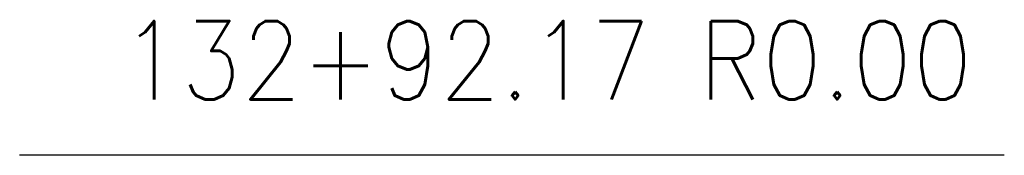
# Model space of a CAD drawing. Extents: x 167754 to 212748, y 396132 to 454338.
# Tile 115 of 150: x 212056.14 to 212073.81, y 398757.11 to 398759.53. Entities that reach past the tile are written whole.
import ezdxf
from ezdxf.enums import TextEntityAlignment as Align

# ---------------------------------------------------------------- set-up
doc = ezdxf.new("R2010")
doc.units = 0
doc.header["$MEASUREMENT"] = 0
doc.layers.add('SC_SCRATCH-6', color=6, linetype='CONTINUOUS')
doc.styles.add('romans', font='romans.shx', dxfattribs={"width": 0.75, "oblique": 22.5})
doc.styles.get("Standard").update_dxf_attribs({"font": 'romans.shx', "width": 0.9})
doc.dimstyles.new('4P', dxfattribs={"dimscale": 4, "dimtxt": 0.14, "dimasz": 0.14, "dimexe": 0.05, "dimexo": 0.05, "dimgap": 0.05, "dimtad": 1, "dimzin": 0, "dimdsep": 46, "dimtxsty": 'romans', "dimcen": 0, "dimdle": 0.1, "dimclrd": 1, "dimclre": 1, "dimclrt": 7, "dimaunit": 1, "dimadec": 4, "dimazin": 0, "dimtfac": 1, "dimtmove": 0, "dimatfit": 2, "dimfxl": 1, "dimtvp": 1, "dimtolj": 1, "dimtzin": 0, "dimarcsym": 0})

msp = doc.modelspace()

# ---------------------------------------------------------------- texts
at = {"layer": 'SC_SCRATCH-6', "width": 0.9}
msp.add_text('132+92.17 R0.00', height=1.4, dxfattribs=at).set_placement((212073.236, 398758.808), align=Align.MIDDLE_RIGHT)

# ---------------------------------------------------------------- leaders
at = {"layer": 'SC_SCRATCH-6', "has_arrowhead": 0}
msp.add_leader([(212073.806, 398757.109), (212073.796, 398757.108), (212056.136, 398757.108)], dimstyle='4P', override={"dimscale": 20, "dimasz": 0.1}, dxfattribs=at)

doc.saveas('drawing.dxf')
